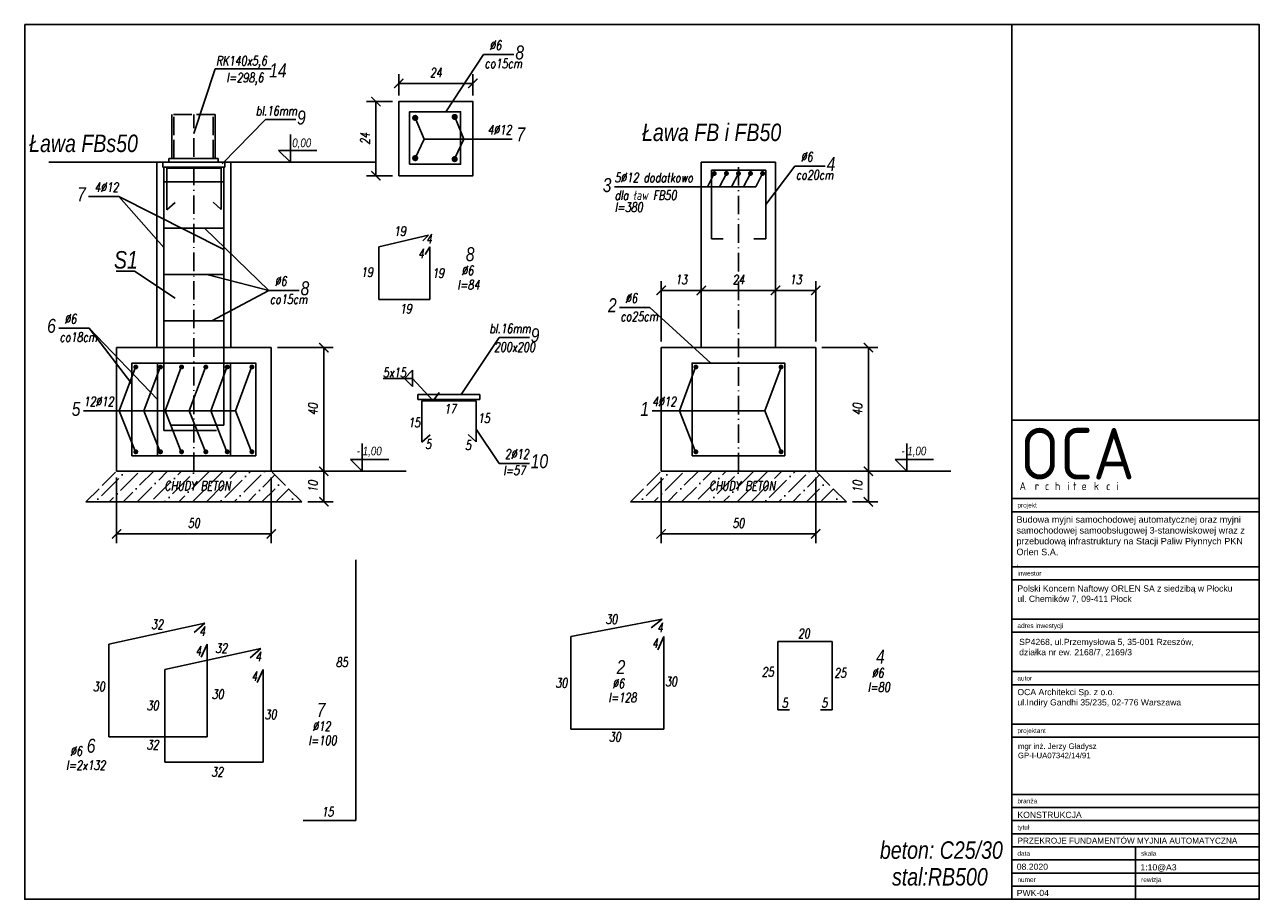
# Model space of a CAD drawing. Extents: x 13337 to 14152, y 1347 to 1630.
# Tile 1 of 2: x 13337 to 13736, y 1347 to 1630. Entities that reach past the tile are written whole.
import ezdxf

# ---------------------------------------------------------------- set-up
doc = ezdxf.new("R2010")
doc.units = 0
doc.header["$LTSCALE"] = 0.5
doc.header["$MEASUREMENT"] = 0
doc.linetypes.add('ACAD_ISO02W100', pattern=[15, 12, -3])
doc.linetypes.add('ACAD_ISO10W100', pattern=[18.5, 12, -3, 0.5, -3])
doc.layers.get('0').update_dxf_attribs({"linetype": 'CONTINUOUS'})
doc.layers.get('DEFPOINTS').update_dxf_attribs({"linetype": 'CONTINUOUS'})
for name, color, linetype in [('05 - tekst', 1, 'CONTINUOUS'), ('05-grafika', 251, 'CONTINUOUS'), ('100_rzut', 3, 'CONTINUOUS'), ('CIENKIE', 6, 'CONTINUOUS'), ('GRUBE', 2, 'CONTINUOUS'), ('OCA a1 architektura$0$05-tekst', 1, 'CONTINUOUS'), ('OSIE', 1, 'ACAD_ISO10W100'), ('PRZERYWANE', 4, 'ACAD_ISO02W100'), ('WYMIARY', 3, 'CONTINUOUS')]:
    doc.layers.add(name, color=color, linetype=linetype)
doc.styles.add('N', font='simplex.shx', dxfattribs={"width": 0.75, "oblique": 10})
doc.styles.add('OCA a1 architektura$0$ramka1-1', font='arial.ttf', dxfattribs={"height": 2})
doc.styles.add('ramka1-1', font='arial.ttf', dxfattribs={"height": 2})
doc.styles.add('STYLE1', font='ariali.ttf')
doc.dimstyles.new('BUD11', dxfattribs={"dimtxt": 3, "dimasz": 3, "dimexe": 3, "dimexo": 2, "dimgap": 2, "dimtad": 1, "dimdec": 0, "dimtxsty": 'N', "dimblk": 'ARCHTICK', "dimcen": 2.5, "dimclrd": 3, "dimclre": 3, "dimclrt": 3, "dimadec": 0, "dimazin": 0, "dimtfac": 1, "dimtdec": 0, "dimtmove": 0, "dimatfit": 3, "dimfxl": 1, "dimarcsym": 0})

# ---------------------------------------------------------------- blocks, each defined once
blk = doc.blocks.new('_ArchTick')
at = {"layer": 'WYMIARY', "color": 0, "const_width": 0.15}
blk.add_lwpolyline([(-0.5, -0.5), (0.5, 0.5)], dxfattribs=at)
blk = doc.blocks.new('*D89')
at = {"layer": 'DEFPOINTS', "color": 0}
for p in [(13428.4, 1485.15), (13433.46, 1485.15), (13426.33, 1475.25)]:
    blk.add_point(p, dxfattribs=at)
at = {"layer": 'WYMIARY', "color": 3, "lineweight": -2}
for p, q in [((13430.4, 1485.15), (13436.46, 1485.15)), ((13433.46, 1475.25), (13433.46, 1485.15)), ((13428.33, 1475.25), (13436.46, 1475.25))]:
    blk.add_line(p, q, dxfattribs=at)
at = {"layer": 'WYMIARY', "color": 3, "lineweight": -2, "xscale": 3, "yscale": 3, "zscale": 3}
for p, rotation in [((13433.46, 1485.15), 90), ((13433.46, 1475.25), 270)]:
    blk.add_blockref('_ArchTick', p, dxfattribs=dict(at, rotation=rotation))
at = {"layer": 'WYMIARY', "color": 3, "insert": (13429.96, 1480.2), "char_height": 3, "attachment_point": 5, "rotation": 90, "style": 'N'}
blk.add_mtext('10', dxfattribs=at)
blk = doc.blocks.new('*D90')
at = {"layer": 'DEFPOINTS', "color": 0}
for p in [(13416.43, 1525.15), (13433.46, 1525.15), (13428.4, 1485.15)]:
    blk.add_point(p, dxfattribs=at)
at = {"layer": 'WYMIARY', "color": 3, "lineweight": -2}
for p, q in [((13418.43, 1525.15), (13436.46, 1525.15)), ((13433.46, 1485.15), (13433.46, 1525.15)), ((13430.4, 1485.15), (13436.46, 1485.15))]:
    blk.add_line(p, q, dxfattribs=at)
at = {"layer": 'WYMIARY', "color": 3, "lineweight": -2, "xscale": 3, "yscale": 3, "zscale": 3}
for p, rotation in [((13433.46, 1525.15), 90), ((13433.46, 1485.15), 270)]:
    blk.add_blockref('_ArchTick', p, dxfattribs=dict(at, rotation=rotation))
at = {"layer": 'WYMIARY', "color": 3, "insert": (13429.96, 1505.15), "char_height": 3, "attachment_point": 5, "rotation": 90, "style": 'N'}
blk.add_mtext('40', dxfattribs=at)
blk = doc.blocks.new('*D91')
at = {"layer": 'DEFPOINTS', "color": 0}
for p in [(13366.43, 1485.15), (13416.43, 1485.15), (13416.43, 1464.87)]:
    blk.add_point(p, dxfattribs=at)
at = {"layer": 'WYMIARY', "color": 3, "lineweight": -2}
for p, q in [((13366.43, 1483.15), (13366.43, 1461.87)), ((13416.43, 1483.15), (13416.43, 1461.87)), ((13366.43, 1464.87), (13416.43, 1464.87))]:
    blk.add_line(p, q, dxfattribs=at)
at = {"layer": 'WYMIARY', "color": 3, "lineweight": -2, "xscale": 3, "yscale": 3, "zscale": 3, "rotation": 180}
blk.add_blockref('_ArchTick', (13366.43, 1464.87), dxfattribs=at)
at = {"layer": 'WYMIARY', "color": 3, "lineweight": -2, "xscale": 3, "yscale": 3, "zscale": 3}
blk.add_blockref('_ArchTick', (13416.43, 1464.87), dxfattribs=at)
at = {"layer": 'WYMIARY', "color": 3, "insert": (13391.43, 1468.37), "char_height": 3, "attachment_point": 5, "style": 'N'}
blk.add_mtext('50', dxfattribs=at)
blk = doc.blocks.new('*D92')
at = {"layer": 'DEFPOINTS', "color": 0}
for p in [(13604.49, 1485.15), (13609.55, 1485.15), (13602.42, 1475.25)]:
    blk.add_point(p, dxfattribs=at)
at = {"layer": 'WYMIARY', "color": 3, "lineweight": -2}
for p, q in [((13606.49, 1485.15), (13612.55, 1485.15)), ((13609.55, 1475.25), (13609.55, 1485.15)), ((13604.42, 1475.25), (13612.55, 1475.25))]:
    blk.add_line(p, q, dxfattribs=at)
at = {"layer": 'WYMIARY', "color": 3, "lineweight": -2, "xscale": 3, "yscale": 3, "zscale": 3}
for p, rotation in [((13609.55, 1485.15), 90), ((13609.55, 1475.25), 270)]:
    blk.add_blockref('_ArchTick', p, dxfattribs=dict(at, rotation=rotation))
at = {"layer": 'WYMIARY', "color": 3, "insert": (13606.05, 1480.2), "char_height": 3, "attachment_point": 5, "rotation": 90, "style": 'N'}
blk.add_mtext('10', dxfattribs=at)
blk = doc.blocks.new('*D93')
at = {"layer": 'DEFPOINTS', "color": 0}
for p in [(13592.52, 1525.15), (13609.55, 1525.15), (13604.49, 1485.15)]:
    blk.add_point(p, dxfattribs=at)
at = {"layer": 'WYMIARY', "color": 3, "lineweight": -2}
for p, q in [((13594.52, 1525.15), (13612.55, 1525.15)), ((13609.55, 1485.15), (13609.55, 1525.15)), ((13606.49, 1485.15), (13612.55, 1485.15))]:
    blk.add_line(p, q, dxfattribs=at)
at = {"layer": 'WYMIARY', "color": 3, "lineweight": -2, "xscale": 3, "yscale": 3, "zscale": 3}
for p, rotation in [((13609.55, 1525.15), 90), ((13609.55, 1485.15), 270)]:
    blk.add_blockref('_ArchTick', p, dxfattribs=dict(at, rotation=rotation))
at = {"layer": 'WYMIARY', "color": 3, "insert": (13606.05, 1505.15), "char_height": 3, "attachment_point": 5, "rotation": 90, "style": 'N'}
blk.add_mtext('40', dxfattribs=at)
blk = doc.blocks.new('*D94')
at = {"layer": 'DEFPOINTS', "color": 0}
for p in [(13542.52, 1485.15), (13592.52, 1485.15), (13592.52, 1464.87)]:
    blk.add_point(p, dxfattribs=at)
at = {"layer": 'WYMIARY', "color": 3, "lineweight": -2}
for p, q in [((13542.52, 1483.15), (13542.52, 1461.87)), ((13592.52, 1483.15), (13592.52, 1461.87)), ((13542.52, 1464.87), (13592.52, 1464.87))]:
    blk.add_line(p, q, dxfattribs=at)
at = {"layer": 'WYMIARY', "color": 3, "lineweight": -2, "xscale": 3, "yscale": 3, "zscale": 3, "rotation": 180}
blk.add_blockref('_ArchTick', (13542.52, 1464.87), dxfattribs=at)
at = {"layer": 'WYMIARY', "color": 3, "lineweight": -2, "xscale": 3, "yscale": 3, "zscale": 3}
blk.add_blockref('_ArchTick', (13592.52, 1464.87), dxfattribs=at)
at = {"layer": 'WYMIARY', "color": 3, "insert": (13567.52, 1468.37), "char_height": 3, "attachment_point": 5, "style": 'N'}
blk.add_mtext('50', dxfattribs=at)
blk = doc.blocks.new('*D95')
at = {"layer": 'DEFPOINTS', "color": 0}
for p in [(13481.67, 1610.63), (13457.67, 1604.75), (13481.67, 1604.75)]:
    blk.add_point(p, dxfattribs=at)
at = {"layer": 'WYMIARY', "color": 3, "lineweight": -2}
for p, q in [((13457.67, 1606.75), (13457.67, 1613.63)), ((13481.67, 1606.75), (13481.67, 1613.63)), ((13457.67, 1610.63), (13481.67, 1610.63))]:
    blk.add_line(p, q, dxfattribs=at)
at = {"layer": 'WYMIARY', "color": 3, "lineweight": -2, "xscale": 3, "yscale": 3, "zscale": 3, "rotation": 180}
blk.add_blockref('_ArchTick', (13457.67, 1610.63), dxfattribs=at)
at = {"layer": 'WYMIARY', "color": 3, "lineweight": -2, "xscale": 3, "yscale": 3, "zscale": 3}
blk.add_blockref('_ArchTick', (13481.67, 1610.63), dxfattribs=at)
at = {"layer": 'WYMIARY', "color": 3, "insert": (13469.67, 1614.13), "char_height": 3, "attachment_point": 5, "style": 'N'}
blk.add_mtext('24', dxfattribs=at)
blk = doc.blocks.new('*D96')
at = {"layer": 'DEFPOINTS', "color": 0}
for p in [(13450.29, 1604.75), (13457.67, 1604.75), (13457.67, 1580.75)]:
    blk.add_point(p, dxfattribs=at)
at = {"layer": 'WYMIARY', "color": 3, "lineweight": -2}
for p, q in [((13455.67, 1604.75), (13447.29, 1604.75)), ((13450.29, 1580.75), (13450.29, 1604.75)), ((13455.67, 1580.75), (13447.29, 1580.75))]:
    blk.add_line(p, q, dxfattribs=at)
at = {"layer": 'WYMIARY', "color": 3, "lineweight": -2, "xscale": 3, "yscale": 3, "zscale": 3}
for p, rotation in [((13450.29, 1604.75), 90), ((13450.29, 1580.75), 270)]:
    blk.add_blockref('_ArchTick', p, dxfattribs=dict(at, rotation=rotation))
at = {"layer": 'WYMIARY', "color": 3, "insert": (13446.79, 1592.75), "char_height": 3, "attachment_point": 5, "rotation": 90, "style": 'N'}
blk.add_mtext('24', dxfattribs=at)
blk = doc.blocks.new('*D97')
at = {"layer": 'DEFPOINTS', "color": 0}
for p in [(13555.52, 1543.65), (13555.52, 1535.81), (13542.52, 1525.15)]:
    blk.add_point(p, dxfattribs=at)
at = {"layer": 'WYMIARY', "color": 3, "lineweight": -2}
for p, q in [((13542.52, 1527.15), (13542.52, 1546.65)), ((13555.52, 1537.81), (13555.52, 1546.65)), ((13542.52, 1543.65), (13555.52, 1543.65))]:
    blk.add_line(p, q, dxfattribs=at)
at = {"layer": 'WYMIARY', "color": 3, "lineweight": -2, "xscale": 3, "yscale": 3, "zscale": 3, "rotation": 180}
blk.add_blockref('_ArchTick', (13542.52, 1543.65), dxfattribs=at)
at = {"layer": 'WYMIARY', "color": 3, "lineweight": -2, "xscale": 3, "yscale": 3, "zscale": 3}
blk.add_blockref('_ArchTick', (13555.52, 1543.65), dxfattribs=at)
at = {"layer": 'WYMIARY', "color": 3, "insert": (13549.02, 1547.15), "char_height": 3, "attachment_point": 5, "style": 'N'}
blk.add_mtext('13', dxfattribs=at)
blk = doc.blocks.new('*D98')
at = {"layer": 'DEFPOINTS', "color": 0}
for p in [(13579.52, 1545.93), (13579.52, 1543.65), (13555.52, 1535.81)]:
    blk.add_point(p, dxfattribs=at)
at = {"layer": 'WYMIARY', "color": 3, "lineweight": -2}
for p, q in [((13555.52, 1537.81), (13555.52, 1546.65)), ((13555.52, 1543.65), (13579.52, 1543.65)), ((13579.52, 1543.93), (13579.52, 1540.65))]:
    blk.add_line(p, q, dxfattribs=at)
at = {"layer": 'WYMIARY', "color": 3, "lineweight": -2, "xscale": 3, "yscale": 3, "zscale": 3, "rotation": 180}
blk.add_blockref('_ArchTick', (13555.52, 1543.65), dxfattribs=at)
at = {"layer": 'WYMIARY', "color": 3, "lineweight": -2, "xscale": 3, "yscale": 3, "zscale": 3}
blk.add_blockref('_ArchTick', (13579.52, 1543.65), dxfattribs=at)
at = {"layer": 'WYMIARY', "color": 3, "insert": (13567.52, 1547.15), "char_height": 3, "attachment_point": 5, "style": 'N'}
blk.add_mtext('24', dxfattribs=at)
blk = doc.blocks.new('*D99')
at = {"layer": 'DEFPOINTS', "color": 0}
for p in [(13579.52, 1545.93), (13592.52, 1543.65), (13592.52, 1525.15)]:
    blk.add_point(p, dxfattribs=at)
at = {"layer": 'WYMIARY', "color": 3, "lineweight": -2}
for p, q in [((13592.52, 1527.15), (13592.52, 1546.65)), ((13579.52, 1543.93), (13579.52, 1540.65)), ((13579.52, 1543.65), (13592.52, 1543.65))]:
    blk.add_line(p, q, dxfattribs=at)
at = {"layer": 'WYMIARY', "color": 3, "lineweight": -2, "xscale": 3, "yscale": 3, "zscale": 3, "rotation": 180}
blk.add_blockref('_ArchTick', (13579.52, 1543.65), dxfattribs=at)
at = {"layer": 'WYMIARY', "color": 3, "lineweight": -2, "xscale": 3, "yscale": 3, "zscale": 3}
blk.add_blockref('_ArchTick', (13592.52, 1543.65), dxfattribs=at)
at = {"layer": 'WYMIARY', "color": 3, "insert": (13586.02, 1547.15), "char_height": 3, "attachment_point": 5, "style": 'N'}
blk.add_mtext('13', dxfattribs=at)

msp = doc.modelspace()

# ---------------------------------------------------------------- hatches: boundary and pattern name
at = {"layer": 'CIENKIE'}
h = msp.add_hatch(dxfattribs=at)
h.set_pattern_fill('ANSI36', color=256, style=0)
h.set_pattern_definition([(45, (12904.116, 1015.2907), (1.683798, 6.173926), [7.9375, -1.5875, 0, -1.5875])])
h.paths.add_polyline_path([(13426.33, 1475.25), (13416.43, 1485.15), (13366.43, 1485.15), (13356.54, 1475.25)])
h.paths.add_polyline_path([(13381.02, 1478.31), (13406.19, 1478.04), (13406.99, 1482.58), (13381.82, 1482.84)], flags=24)
h = msp.add_hatch(dxfattribs=at)
h.set_pattern_fill('ANSI36', color=256, style=0)
h.set_pattern_definition([(45, (13080.208, 1015.2907), (1.683798, 6.173926), [7.9375, -1.5875, 0, -1.5875])])
h.paths.add_polyline_path([(13602.42, 1475.25), (13592.52, 1485.15), (13542.52, 1485.15), (13532.63, 1475.25)])
h.paths.add_polyline_path([(13557.12, 1478.31), (13582.28, 1478.04), (13583.08, 1482.58), (13557.91, 1482.84)], flags=24)

# ---------------------------------------------------------------- linework, layer by layer
for p, q in [((13384.33, 1586.35), (13384.33, 1600.58)), ((13398.33, 1586.35), (13398.33, 1600.58)), ((13379.43, 1585.15), (13403.43, 1585.15)), ((13379.43, 1525.15), (13379.43, 1585.15)), ((13381.43, 1583.55), (13381.43, 1585.15)), ((13399.33, 1586.35), (13383.33, 1586.35)), ((13383.33, 1585.15), (13383.33, 1586.35)), ((13399.33, 1585.15), (13399.33, 1586.35)), ((13401.43, 1583.55), (13401.43, 1585.15)), ((13403.43, 1525.15), (13403.43, 1585.15)), ((13555.52, 1585.15), (13579.52, 1585.15)), ((13555.52, 1525.15), (13555.52, 1585.15)), ((13579.52, 1525.15), (13579.52, 1585.15)), ((13381.43, 1583.55), (13401.43, 1583.55)), ((13416.43, 1525.15), (13366.43, 1525.15)), ((13366.43, 1525.15), (13366.43, 1485.15)), ((13416.43, 1485.15), (13416.43, 1525.15)), ((13592.52, 1525.15), (13542.52, 1525.15)), ((13542.52, 1525.15), (13542.52, 1485.15)), ((13592.52, 1485.15), (13592.52, 1525.15)), ((13463.89, 1508.35), (13463.89, 1509.95)), ((13463.89, 1509.95), (13483.89, 1509.95)), ((13483.89, 1508.35), (13483.89, 1509.95)), ((13463.89, 1508.35), (13483.89, 1508.35)), ((13366.43, 1485.15), (13416.43, 1485.15)), ((13542.52, 1485.15), (13592.52, 1485.15)), ((13356.54, 1475.25), (13426.33, 1475.25)), ((13532.63, 1475.25), (13602.42, 1475.25))]:
    msp.add_line(p, q)
msp.add_lwpolyline([(13457.67, 1580.75), (13481.67, 1580.75), (13481.67, 1604.75), (13457.67, 1604.75)], close=True)
at = {"layer": '05 - tekst'}
msp.add_lwpolyline([(13655.94, 1346.63), (13735.94, 1346.63)], dxfattribs=at)
at = {"layer": '05-grafika'}
msp.add_lwpolyline([(13336.74, 1629.63), (13735.94, 1629.63), (13735.94, 1346.63), (13336.74, 1346.63)], close=True, dxfattribs=at)
for points in [[(13655.94, 1346.63), (13655.94, 1629.63), (13735.94, 1629.63), (13735.94, 1346.63), (13655.94, 1346.63)], [(13655.94, 1501.71), (13735.94, 1501.71)], [(13655.94, 1476.27), (13735.94, 1476.27)], [(13655.94, 1472.03), (13735.94, 1472.03)], [(13655.94, 1454.24), (13735.94, 1454.24)], [(13655.94, 1450), (13735.94, 1450)], [(13655.94, 1437.27), (13735.94, 1437.27)], [(13655.94, 1433.03), (13735.94, 1433.03)], [(13655.94, 1420.3), (13735.94, 1420.3)], [(13655.94, 1416.06), (13735.94, 1416.06)], [(13655.94, 1411.41), (13655.94, 1349.57)], [(13655.94, 1403.33), (13735.94, 1403.33)], [(13655.94, 1399.09), (13735.94, 1399.09)], [(13655.94, 1380.56), (13735.94, 1380.56)], [(13655.94, 1376.32), (13735.94, 1376.32)], [(13655.94, 1372.08), (13735.94, 1372.08)], [(13655.94, 1367.84), (13735.94, 1367.84)], [(13655.94, 1363.6), (13735.94, 1363.6)], [(13695.94, 1363.6), (13695.94, 1346.63)], [(13655.94, 1359.35), (13735.94, 1359.35)], [(13655.94, 1359.35), (13735.94, 1359.35)], [(13655.94, 1355.11), (13735.94, 1355.11)], [(13655.94, 1350.87), (13735.94, 1350.87)], [(13655.94, 1350.87), (13735.94, 1350.87)], [(13655.94, 1346.63), (13735.94, 1346.63)]]:
    msp.add_lwpolyline(points, dxfattribs=at)
at = {"layer": 'GRUBE'}
for p, q in [((13381.7, 1583.55), (13381.7, 1498.35)), ((13382.72, 1569.72), (13382.72, 1583.15)), ((13382.72, 1583.15), (13400.29, 1583.15)), ((13400.29, 1583.15), (13400.29, 1569.8)), ((13401.16, 1583.55), (13401.16, 1500.01)), ((13558.76, 1582.53), (13576.35, 1582.53)), ((13558.76, 1582.53), (13558.76, 1560.36)), ((13576.35, 1582.53), (13576.35, 1560.36)), ((13381.7, 1578.77), (13401.16, 1578.77)), ((13382.72, 1569.72), (13385.34, 1572.08)), ((13400.29, 1569.8), (13397.67, 1572.17)), ((13381.7, 1563.77), (13401.16, 1563.77)), ((13467.27, 1561.55), (13451.24, 1557.7)), ((13467.27, 1561.55), (13465.47, 1559.65)), ((13451.24, 1557.7), (13451.24, 1540.73)), ((13467.73, 1557.7), (13466.25, 1555.26)), ((13467.73, 1540.73), (13467.73, 1557.7)), ((13558.76, 1560.36), (13562.53, 1560.36)), ((13576.35, 1560.36), (13572.52, 1560.36)), ((13381.7, 1548.77), (13401.16, 1548.77)), ((13451.24, 1540.73), (13467.73, 1540.73)), ((13381.7, 1533.77), (13401.16, 1533.77)), ((13379.64, 1520.15), (13379.64, 1490.15)), ((13403.23, 1520.15), (13403.23, 1490.15)), ((13465.17, 1494.52), (13465.17, 1507.95)), ((13465.17, 1507.95), (13482.74, 1507.95)), ((13482.74, 1507.95), (13482.74, 1494.6)), ((13381.7, 1498.35), (13398.79, 1498.35)), ((13401.16, 1500.01), (13384.08, 1500.01)), ((13465.17, 1494.52), (13467.79, 1496.89)), ((13482.74, 1494.6), (13480.12, 1496.97)), ((13443.83, 1456.51), (13443.83, 1372.08)), ((13542.84, 1437.27), (13513.37, 1431.64)), ((13542.84, 1437.27), (13539.29, 1434.51)), ((13394.99, 1436), (13363.94, 1429.15)), ((13394.99, 1436), (13391.5, 1432.96)), ((13363.94, 1429.15), (13363.94, 1399.15)), ((13395.74, 1429.15), (13393.85, 1424.95)), ((13395.74, 1429.15), (13395.74, 1399.15)), ((13513.37, 1431.64), (13513.37, 1401.64)), ((13543.37, 1431.64), (13541.49, 1427.38)), ((13543.37, 1401.64), (13543.37, 1431.64)), ((13580.28, 1430.08), (13597.86, 1430.08)), ((13580.28, 1430.08), (13580.28, 1407.9)), ((13597.86, 1430.08), (13597.86, 1407.9)), ((13413.09, 1427.81), (13382.04, 1420.96)), ((13413.09, 1427.81), (13409.6, 1424.76)), ((13382.04, 1420.96), (13382.04, 1390.96)), ((13413.83, 1420.96), (13411.95, 1416.75)), ((13413.83, 1420.96), (13413.83, 1390.96)), ((13580.28, 1407.9), (13584.04, 1407.9)), ((13597.86, 1407.9), (13594.04, 1407.9)), ((13513.37, 1401.64), (13543.37, 1401.64)), ((13363.94, 1399.15), (13395.74, 1399.15)), ((13382.04, 1390.96), (13413.83, 1390.96)), ((13443.83, 1372.08), (13426.75, 1372.08))]:
    msp.add_line(p, q, dxfattribs=at)
for points in [[(13461.18, 1584.46), (13477.67, 1584.46), (13477.67, 1601.44), (13461.18, 1601.44)], [(13371.43, 1490.15), (13411.43, 1490.15), (13411.43, 1520.15), (13371.43, 1520.15)], [(13552.52, 1490.15), (13582.52, 1490.15), (13582.52, 1520.15), (13552.52, 1520.15)]]:
    msp.add_lwpolyline(points, close=True, dxfattribs=at)
for points, const_width in [([(13463.5, 1599.46, -1), (13462.5, 1599.46, -1)], 1), ([(13476.27, 1599.78, -1), (13475.27, 1599.78, -1)], 1), ([(13463.5, 1586.44, 1), (13462.5, 1586.44, 1)], 1), ([(13476.27, 1586.13, 1), (13475.27, 1586.13, 1)], 1), ([(13560.12, 1581.47, -1), (13559.32, 1581.47, -1)], 0.8), ([(13564.03, 1581.49, -1), (13563.23, 1581.49, -1)], 0.8), ([(13567.92, 1581.47, -1), (13567.12, 1581.47, -1)], 0.8), ([(13571.01, 1581.49, 1), (13571.81, 1581.49, 1)], 0.8), ([(13574.93, 1581.47, 1), (13575.73, 1581.47, 1)], 0.8), ([(13373.06, 1518.86, -1), (13372.26, 1518.86, -1)], 0.8), ([(13381.04, 1518.86, -1), (13380.24, 1518.86, -1)], 0.8), ([(13387.86, 1518.86, -1), (13387.06, 1518.86, -1)], 0.8), ([(13394.9, 1518.86, 1), (13395.7, 1518.86, 1)], 0.8), ([(13401.83, 1518.86, 1), (13402.63, 1518.86, 1)], 0.8), ([(13409.81, 1518.86, 1), (13410.61, 1518.86, 1)], 0.8), ([(13554.15, 1518.86, -1), (13553.35, 1518.86, -1)], 0.8), ([(13580.9, 1518.86, 1), (13581.7, 1518.86, 1)], 0.8), ([(13373.06, 1491.43, 1), (13372.26, 1491.43, 1)], 0.8), ([(13381.04, 1491.43, 1), (13380.24, 1491.43, 1)], 0.8), ([(13387.86, 1491.43, 1), (13387.06, 1491.43, 1)], 0.8), ([(13394.9, 1491.43, -1), (13395.7, 1491.43, -1)], 0.8), ([(13401.83, 1491.43, -1), (13402.63, 1491.43, -1)], 0.8), ([(13409.81, 1491.43, -1), (13410.61, 1491.43, -1)], 0.8), ([(13554.15, 1491.43, 1), (13553.35, 1491.43, 1)], 0.8), ([(13580.9, 1491.43, -1), (13581.7, 1491.43, -1)], 0.8)]:
    msp.add_lwpolyline(points, format="xyb", close=True, dxfattribs=dict(at, const_width=const_width))
at = {"layer": 'OSIE'}
for p, q in [((13391.43, 1485.15), (13391.43, 1600.58)), ((13567.52, 1485.04), (13567.52, 1585.15))]:
    msp.add_line(p, q, dxfattribs=at)
at = {"layer": 'PRZERYWANE', "color": 4}
for p, q in [((13398.33, 1600.58), (13384.33, 1600.58)), ((13384.93, 1586.35), (13384.93, 1600.58)), ((13397.73, 1586.35), (13397.73, 1600.58)), ((13356.54, 1475.25), (13366.43, 1485.15)), ((13426.33, 1475.25), (13416.43, 1485.15)), ((13532.63, 1475.25), (13542.52, 1485.15)), ((13602.42, 1475.25), (13592.52, 1485.15))]:
    msp.add_line(p, q, dxfattribs=at)
at = {"layer": 'WYMIARY'}
for p, q in [((13485.14, 1619.95), (13472.86, 1601.44)), ((13485.14, 1619.95), (13494.94, 1619.95)), ((13398.3, 1615.37), (13391.43, 1594.45)), ((13398.3, 1615.37), (13416.38, 1615.37)), ((13414.56, 1598.9), (13400.57, 1584.61)), ((13414.56, 1598.9), (13424.36, 1598.9)), ((13465.95, 1592.6), (13463, 1599.46)), ((13475.77, 1599.78), (13478.78, 1592.6)), ((13422.66, 1585.15), (13422.66, 1594.06)), ((13418.84, 1588.96), (13431.21, 1588.96)), ((13422.66, 1585.15), (13418.84, 1588.96)), ((13465.95, 1592.6), (13463, 1586.44)), ((13465.95, 1592.6), (13494.31, 1592.6)), ((13478.78, 1592.6), (13475.83, 1586.44)), ((13379.43, 1585.15), (13344.53, 1585.15)), ((13403.43, 1585.15), (13450.51, 1585.15)), ((13559.72, 1581.47), (13557.51, 1577.12)), ((13563.63, 1581.49), (13561.43, 1577.14)), ((13567.52, 1581.47), (13565.32, 1577.12)), ((13571.41, 1581.49), (13569.21, 1577.14)), ((13575.33, 1581.47), (13573.13, 1577.12)), ((13585.8, 1583.88), (13576.35, 1571.44)), ((13585.8, 1583.88), (13595.6, 1583.88)), ((13527.48, 1577.12), (13573.13, 1577.12)), ((13357.42, 1573.99), (13367.22, 1573.99)), ((13367.22, 1573.99), (13381.7, 1557.52)), ((13367.22, 1573.99), (13401.16, 1556.85)), ((13394.85, 1563.77), (13415.71, 1543.65)), ((13366.34, 1549.91), (13372.29, 1549.91)), ((13372.29, 1549.91), (13385.36, 1541.09)), ((13415.71, 1543.65), (13395.63, 1548.77)), ((13415.71, 1543.65), (13397.29, 1533.77)), ((13415.71, 1543.65), (13425.51, 1543.65)), ((13529.07, 1538.1), (13538.87, 1538.1)), ((13538.87, 1538.1), (13558.59, 1520.15)), ((13347.73, 1531.42), (13357.53, 1531.42)), ((13357.53, 1531.42), (13371.43, 1513.46)), ((13357.53, 1531.42), (13379.64, 1508.36)), ((13490.11, 1528.45), (13477.83, 1509.95)), ((13490.11, 1528.45), (13499.91, 1528.45)), ((13372.54, 1518.86), (13367.33, 1504.7)), ((13380.52, 1518.86), (13375.31, 1504.7)), ((13387.34, 1518.86), (13382.13, 1504.7)), ((13395.19, 1518.86), (13389.97, 1504.7)), ((13402.11, 1518.86), (13396.9, 1504.7)), ((13410.09, 1518.86), (13404.88, 1504.7)), ((13462.15, 1517.82), (13459.5, 1515.17)), ((13462.15, 1515.17), (13462.15, 1517.82)), ((13553.64, 1518.86), (13548.42, 1504.7)), ((13581.3, 1518.86), (13576.08, 1504.7)), ((13462.15, 1515.17), (13452.61, 1515.17)), ((13462.15, 1512.52), (13459.5, 1515.17)), ((13468.76, 1507.95), (13462.15, 1515.17)), ((13462.15, 1515.17), (13462.15, 1512.52)), ((13470.73, 1510.66), (13468.76, 1507.95)), ((13355.79, 1504.7), (13404.88, 1504.7)), ((13367.33, 1504.7), (13372.54, 1491.43)), ((13375.31, 1504.7), (13380.52, 1491.43)), ((13382.13, 1504.7), (13387.34, 1491.43)), ((13389.97, 1504.7), (13395.19, 1491.43)), ((13396.9, 1504.7), (13402.11, 1491.43)), ((13404.88, 1504.7), (13410.09, 1491.43)), ((13539.64, 1504.7), (13576.08, 1504.7)), ((13548.42, 1504.7), (13553.64, 1491.43)), ((13576.08, 1504.7), (13581.3, 1491.43)), ((13490.11, 1487.69), (13482.74, 1498.74)), ((13445.9, 1485.15), (13445.9, 1494.06)), ((13621.99, 1485.15), (13621.99, 1494.06)), ((13416.43, 1485.15), (13460.05, 1485.15)), ((13442.08, 1488.96), (13454.45, 1488.96)), ((13445.9, 1485.15), (13442.08, 1488.96)), ((13490.11, 1487.69), (13499.91, 1487.69)), ((13592.52, 1485.15), (13636.15, 1485.15)), ((13618.17, 1488.96), (13630.54, 1488.96)), ((13621.99, 1485.15), (13618.17, 1488.96))]:
    msp.add_line(p, q, dxfattribs=at)

# ---------------------------------------------------------------- texts
at = {"style": 'N', "oblique": 10, "width": 0.75}
for s, height, p in [('%%C6', 3.024, (13487, 1621.45)), ('RK140x5,6', 3.024, (13398.62, 1616.44)), ('co15cm', 3.024, (13485.41, 1615.56)), ('l=298,6', 3.024, (13401.93, 1610.99)), ('bl.16mm', 3.024, (13411.45, 1600.25)), ('4%%C12', 3.024, (13486.37, 1594.11)), ('%%C6', 3.024, (13587.66, 1585.38)), ('5%%C12 dodatkowo', 3.024, (13527.46, 1578.62)), ('co20cm', 3.024, (13586.07, 1579.49)), ('4%%C12', 3.024, (13359.28, 1575.5)), ('dla ław FB50', 3.024, (13527.46, 1572.92)), ('l=380', 3.024, (13527.46, 1569.06)), ('19', 3.024, (13456.1, 1561.29)), ('4', 3.02, (13466.5, 1558.81)), ('4', 3.02, (13463.9, 1554.04)), ('19', 3.024, (13445.47, 1548.05)), ('19', 3.024, (13468.48, 1547.7)), ('%%C6', 3.024, (13477.97, 1548.57)), ('%%C6', 3.024, (13417.57, 1545.16)), ('l=84', 3.024, (13476.64, 1543.96)), ('co15cm', 3.024, (13415.98, 1539.26)), ('%%C6', 3.024, (13530.93, 1539.61)), ('19', 3.024, (13458.02, 1536.2)), ('%%C6', 3.024, (13349.59, 1532.93)), ('bl.16mm', 3.024, (13487, 1529.8)), ('co25cm', 3.024, (13529.35, 1533.71)), ('co18cm', 3.024, (13348, 1527.03)), ('200x200', 3.024, (13488.46, 1523.81)), ('5x15', 3.024, (13452.54, 1515.58)), ('12%%C12', 3.024, (13355.77, 1506.2)), ('4%%C12', 3.024, (13539.62, 1506.2)), ('17', 3.024, (13472.36, 1503.86)), ('15', 3.024, (13460.71, 1499.4)), ('15', 3.024, (13483.26, 1500.8)), ('5', 3.02, (13466.25, 1492.38)), ('5', 3.02, (13479.13, 1492.05)), ('2%%C12', 3.024, (13491.97, 1489.2)), ('l=57', 3.024, (13491.44, 1483.9)), ('CHUDY BETON', 3.024, (13381.91, 1478.93)), ('CHUDY BETON', 3.024, (13558, 1478.93)), ('32', 3.024, (13377.62, 1434.09)), ('30', 3.024, (13524.51, 1435.78)), ('4', 3.02, (13393.16, 1431.87)), ('4', 3.02, (13541.19, 1433.05)), ('20', 3.024, (13586.72, 1431.14)), ('32', 3.024, (13398.36, 1426.36)), ('4', 3.02, (13539.54, 1427.98)), ('4', 3.02, (13391.91, 1425.49)), ('4', 3.02, (13411.26, 1423.67)), ('85', 3.024, (13437.32, 1421.85)), ('25', 3.024, (13575.05, 1418.69)), ('25', 3.024, (13598.49, 1418.39)), ('%%C6', 3.024, (13610.62, 1418.36)), ('4', 3.02, (13410.01, 1417.29)), ('30', 3.024, (13508.34, 1415.17)), ('%%C6', 3.024, (13526.75, 1414.98)), ('30', 3.024, (13543.81, 1415.59)), ('30', 3.024, (13358.78, 1413.95)), ('30', 3.024, (13397.19, 1411.47)), ('l=128', 3.024, (13525.43, 1410.37)), ('l=80', 3.024, (13609.3, 1413.75)), ('30', 3.024, (13376.16, 1407.82)), ('5', 3.02, (13581.52, 1408.67)), ('5', 3.02, (13594.33, 1408.67)), ('30', 3.024, (13414.28, 1404.9)), ('%%C12', 3.024, (13429.78, 1401.13)), ('32', 3.024, (13376.16, 1395.12)), ('l=100', 3.024, (13428.45, 1396.53)), ('30', 3.024, (13525.62, 1397.66)), ('%%C6', 3.024, (13351.44, 1393.09)), ('l=2x132', 3.024, (13350.12, 1388.48)), ('32', 3.024, (13397.04, 1386.36)), ('15', 3.024, (13432.73, 1373.47))]:
    msp.add_text(s, height=height, dxfattribs=at).set_placement(p)
at = {"style": 'STYLE1', "width": 0.8}
for s, height, p in [('8', 4.53, (13495.39, 1618.36)), ('14', 4.529, (13415.81, 1612.57)), ('9', 4.53, (13424.81, 1597.32)), ('Ława FB i FB50', 5.6609, (13536.36, 1591.96)), ('Ława FBs50', 5.661, (13338.18, 1588.4)), ('0,00', 2.83, (13423.24, 1589.98, 0)), ('7', 4.53, (13495.76, 1591.87)), ('4', 4.53, (13596.05, 1582.29)), ('7', 4.53, (13353.7, 1572.48)), ('3', 4.53, (13523.64, 1575.46)), ('8', 4.53, (13479.38, 1553.1)), ('S1', 5.661, (13365.59, 1550.71)), ('8', 4.53, (13425.96, 1542.07)), ('2', 4.53, (13525.36, 1536.59)), ('6', 4.53, (13344.01, 1529.91)), ('9', 4.53, (13500.36, 1526.87)), ('5', 4.53, (13351.95, 1503.04)), ('1', 4.53, (13535.8, 1503.04)), ('- 1,00', 2.83, (13444.09, 1490.27, 0)), ('- 1,00', 2.83, (13620.18, 1490.27, 0)), ('10', 4.529, (13500.36, 1486.11)), ('4', 4.53, (13612.03, 1422.9)), ('2', 4.53, (13528.16, 1419.51)), ('7', 4.53, (13431.19, 1405.67)), ('6', 4.53, (13356.82, 1394.05)), (' beton: C25/30', 5.6609, (13611.51, 1359.73)), ('stal:RB500', 5.661, (13617.18, 1351.08))]:
    msp.add_text(s, height=height, dxfattribs=at).set_placement(p)
at = {"layer": '05 - tekst', "width": 59.4856, "attachment_point": 1, "style": 'ramka1-1'}
for s, insert, char_height in [('{\\Fisocp|c0;\\H8.333x;OCA}', (13658.53, 1499.14), 2), ('{\\Fisocp|c238;\\T2.35;Architekci}', (13658.4, 1481.64), 2.6), ('projekt', (13657.72, 1474.9), 1.5), ('{\\fArial|b0|i0|c238|p34;i}nwestor', (13657.72, 1452.87), 1.5), ('{\\fArial|b0|i0|c238|p34;adres inwestycji}', (13657.72, 1435.9), 1.5), ('{\\fArial|b0|i0|c238|p34;a}utor', (13657.72, 1418.93), 1.5), ('\\A1;OCA Architekci Sp. z o.o.\\Pul.Indiry Gandhi 35/235, 02-776 Warszawa', (13657.72, 1414.69), 2), ('{\\fArial|b0|i0|c238|p34;projektant}', (13657.72, 1401.96), 1.5), ('{\\fArial|b0|i0|c238|p34;branża}', (13657.72, 1379.19), 1.5), ('KONSTRUKCJA', (13657.72, 1374.95), 2), ('{\\fArial|b0|i0|c238|p34;tytuł}', (13657.72, 1370.71), 1.5), ('{\\fArial|b0|i0|c238|p34;data}', (13657.72, 1362.22), 1.5), ('{\\fArial|b0|i0|c238|p34;skala}', (13697.72, 1362.22), 1.5), ('{\\fArial|b0|i0|c238|p34;numer}', (13657.72, 1353.74), 1.5), ('rewizja', (13697.72, 1353.74), 1.5)]:
    msp.add_mtext(s, dxfattribs=dict(at, insert=insert, char_height=char_height))
at = {"layer": '100_rzut', "attachment_point": 1, "style": 'OCA a1 architektura$0$ramka1-1'}
for s, insert, char_height, width in [('{\\H1.05x;Budowa myjni samochodowej automatycznej oraz myjni samochodowej samoobsługowej 3-stanowiskowej wraz z \\H1.3533x; \\H0.73893x;przebudową infrastruktury na Stacji Paliw Płynnych PKN \\H1.2505x; \\H0.79965x;Orlen S.A. \\H1.292x; \\H0.77402x;\\P}.{\\H1.2738x; }', (13657.43, 1470.57), 2, 76.6954), ('{\\H1.1765x;\\C0;Polski Koncern Naftowy ORLEN SA z siedzibą w Płocku\\Pul. Chemików 7, 09-411 Płock\\H0.85x; }', (13657.71, 1448.2), 1.7, 78.2262), ('SP4268, ul.Przemysłowa 5, 35-001 Rzeszów, \\Pdziałka nr ew. 2168/7, 2169/3', (13658.28, 1430.91), 2, 78.6591), ('PRZEKROJE FUNDAMENTÓW MYJNIA AUTOMATYCZNA', (13657.76, 1366.55), 1.9, 75.5245), ('08.2020', (13657.52, 1358.18), 2, 59.4856), ('1:10@A3', (13697.5, 1357.99), 2, 59.4856), ('PWK-04', (13657.52, 1349.69), 2, 59.4856)]:
    msp.add_mtext(s, dxfattribs=dict(at, insert=insert, char_height=char_height, width=width))
at = {"layer": 'OCA a1 architektura$0$05-tekst', "insert": (13657.9, 1397.07), "char_height": 1.8, "width": 59.4856, "attachment_point": 1, "style": 'OCA a1 architektura$0$ramka1-1'}
msp.add_mtext('mgr inż. Jerzy Gładysz\\P\\pxsm1.2;GP-I-UA07342/14/91', dxfattribs=at)

# ---------------------------------------------------------------- dimensions: what is measured, and where the dimension line sits
at = {"layer": 'WYMIARY'}
for base, p1, p2, picture, middle in [((13481.67, 1610.63), (13457.67, 1604.75), (13481.67, 1604.75), '*D95', (13469.67, 1614.13)), ((13555.52, 1543.65), (13542.52, 1525.15), (13555.52, 1535.81), '*D97', (13549.02, 1547.15)), ((13416.43, 1464.87), (13366.43, 1485.15), (13416.43, 1485.15), '*D91', (13391.43, 1468.37)), ((13592.52, 1464.87), (13542.52, 1485.15), (13592.52, 1485.15), '*D94', (13567.52, 1468.37))]:
    dim = msp.add_linear_dim(base=base, p1=p1, p2=p2, dimstyle='BUD11', dxfattribs=at)
    dim.commit()
    dim.dimension.update_dxf_attribs({"geometry": picture, "text_midpoint": middle})
for base, p1, p2, picture, middle in [((13450.29, 1604.75), (13457.67, 1580.75), (13457.67, 1604.75), '*D96', (13446.79, 1592.75)), ((13433.46, 1485.15), (13426.33, 1475.25), (13428.4, 1485.15), '*D89', (13429.96, 1480.2)), ((13609.55, 1485.15), (13602.42, 1475.25), (13604.49, 1485.15), '*D92', (13606.05, 1480.2))]:
    dim = msp.add_linear_dim(base=base, p1=p1, p2=p2, angle=90, dimstyle='BUD11', dxfattribs=at)
    dim.commit()
    dim.dimension.update_dxf_attribs({"geometry": picture, "text_midpoint": middle})
for base, p1, p2, picture, middle in [((13579.52, 1543.65), (13555.52, 1535.81), (13579.52, 1545.93), '*D98', (13567.52, 1547.15)), ((13592.52, 1543.65), (13579.52, 1545.93), (13592.52, 1525.15), '*D99', (13586.02, 1547.15))]:
    dim = msp.add_linear_dim(base=base, p1=p1, p2=p2, dimstyle='BUD11', override={"dimtmove": 1}, dxfattribs=at)
    dim.commit()
    dim.dimension.update_dxf_attribs({"geometry": picture, "text_midpoint": middle})
for base, p1, p2, picture, middle in [((13433.46, 1525.15), (13428.4, 1485.15), (13416.43, 1525.15), '*D90', (13429.96, 1505.15)), ((13609.55, 1525.15), (13604.49, 1485.15), (13592.52, 1525.15), '*D93', (13606.05, 1505.15))]:
    dim = msp.add_linear_dim(base=base, p1=p1, p2=p2, angle=90, dimstyle='BUD11', override={"dimtmove": 1}, dxfattribs=at)
    dim.commit()
    dim.dimension.update_dxf_attribs({"geometry": picture, "text_midpoint": middle})

doc.saveas('drawing.dxf')
